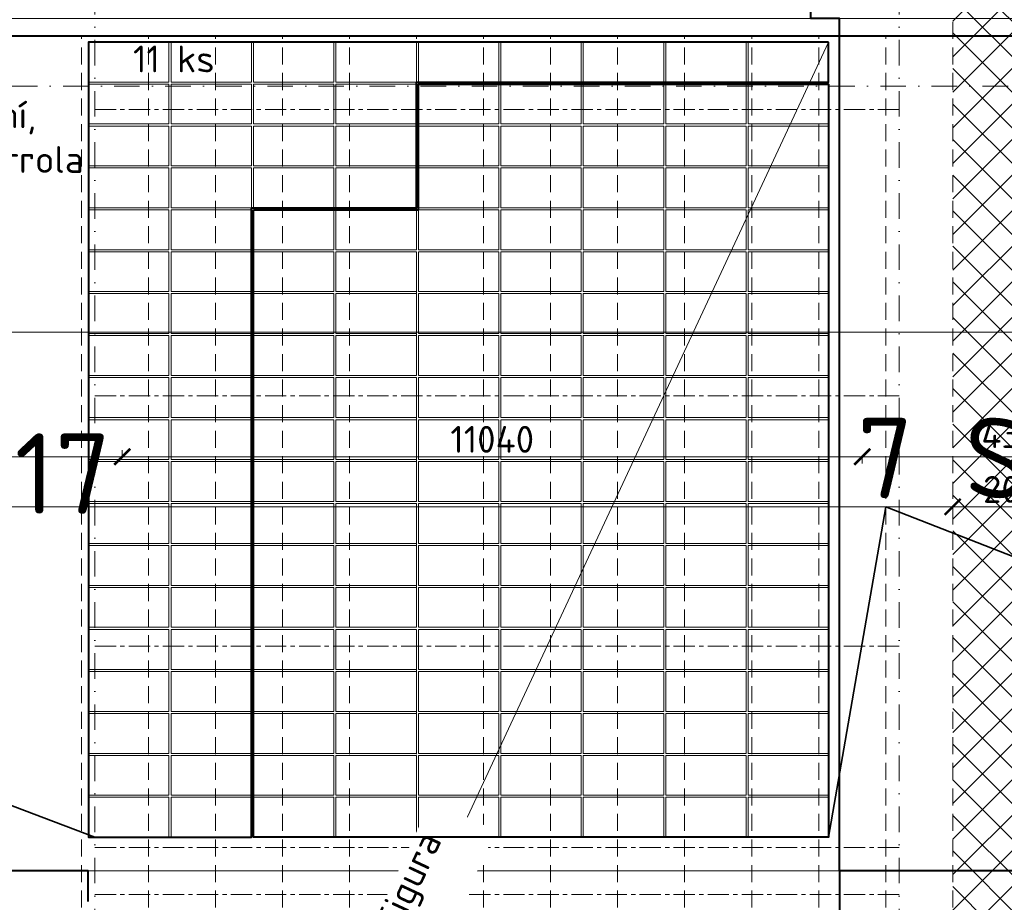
# Model space of a CAD drawing. Header units: millimetres. Extents: x 5450 to 1919026, y -34905 to 130825.
# Tile 99 of 154: x 157218 to 171906, y 41401 to 54563. Entities that reach past the tile are written whole.
import ezdxf
from ezdxf import colors
from ezdxf.entities.mleader import LeaderData, LeaderLine
from ezdxf.math import Vec2, Vec3

# ---------------------------------------------------------------- set-up
doc = ezdxf.new("R2010")
doc.units = ezdxf.units.MM
for name, pattern in [('CENTERX2', [101.6, 63.5, -12.7, 12.7, -12.7]), ('DASHDOT', [25.4, 12.7, -6.35, 0, -6.35]), ('ČÁRKOVANÁ', [19.05, 12.7, -6.35])]:
    doc.linetypes.add(name, pattern=pattern)
doc.layers.get('Defpoints').update_dxf_attribs({"color": 8})
for name, color, linetype, lineweight in [('____OK_NWT', 4, 'Continuous', 9), ('___FVE_návrh var.2', 6, 'Continuous', 5), ('A99_N_kce-pohl', 1, 'Continuous', 9), ('A99_N_koty-200', 5, 'Continuous', 5), ('A99_N_koty-vysk', 160, 'Continuous', 5), ('A99_N_sraf', 252, 'Continuous', 0), ('A99_N_txt-popis-200', 240, 'Continuous', 5), ('A99_N_txt-popis-50', 240, 'Continuous', 9), ('A99_S_osy', 1, 'CENTERX2', 5)]:
    doc.layers.add(name, color=color, linetype=linetype, lineweight=lineweight)
doc.styles.add('A99_kota', font='isocpeur.ttf', dxfattribs={"height": 2})
doc.styles.add('A99_popis', font='isocpeur.ttf')
doc.styles.add('ad_popis 100', font='isocpeur.ttf', dxfattribs={"height": 200})
doc.dimstyles.new('A99_kota_200 new', dxfattribs={"dimscale": 200, "dimtxt": 2, "dimasz": 1.2, "dimexe": 0.5, "dimexo": 1.5, "dimgap": 0.3, "dimtad": 1, "dimdec": 0, "dimzin": 3, "dimdsep": 46, "dimtxsty": 'A99_kota', "dimblk": 'ARCHTICK', "dimcen": 2.5, "dimazin": 2, "dimtfac": 0.75, "dimtdec": 0, "dimtmove": 2, "dimatfit": 0, "dimfxl": 4, "dimfxlon": 1, "dimtolj": 1, "dimtzin": 0, "dimlwd": 5, "dimlwe": 5, "dimarcsym": 0})

# ---------------------------------------------------------------- blocks, each defined once
blk = doc.blocks.new('_ArchTick')
at = {"color": 0, "linetype": 'ByBlock', "const_width": 0.15}
blk.add_lwpolyline([(-0.5, -0.5), (0.5, 0.5)], dxfattribs=at)
blk = doc.blocks.new('*D1689')
at = {"layer": 'A99_N_koty-200', "color": 0, "linetype": 'Continuous', "lineweight": 5, "transparency": 16777216}
for p, q in [((169787, 48045), (169787, 47945)), ((169787, 48045), (174137, 48045)), ((174137, 48045), (174137, 48145))]:
    blk.add_line(p, q, dxfattribs=at)
at = {"layer": 'Defpoints', "color": 0, "linetype": 'Continuous', "lineweight": 18, "transparency": 16777216}
for p in [(169787, 48045), (174137, 48045), (174137, 48045)]:
    blk.add_point(p, dxfattribs=at)
at = {"layer": 'A99_N_koty-200', "color": 0, "linetype": 'Continuous', "lineweight": 5, "transparency": 16777216, "xscale": 240, "yscale": 240, "zscale": 240, "rotation": 180}
blk.add_blockref('_ArchTick', (169787, 48045), dxfattribs=at)
at = {"layer": 'A99_N_koty-200', "color": 0, "linetype": 'Continuous', "lineweight": 5, "transparency": 16777216, "xscale": 240, "yscale": 240, "zscale": 240}
blk.add_blockref('_ArchTick', (174137, 48045), dxfattribs=at)
at = {"layer": 'A99_N_koty-200', "color": 0, "linetype": 'Continuous', "transparency": 16777216, "insert": (172137, 48375), "char_height": 400, "attachment_point": 5, "style": 'A99_kota'}
blk.add_mtext('\\A1;4350', dxfattribs=at)
blk = doc.blocks.new('*D1691')
at = {"layer": 'A99_N_koty-200', "color": 0, "linetype": 'Continuous', "lineweight": 5, "transparency": 16777216}
for p, q in [((158747, 48045), (158747, 48145)), ((158747, 48045), (169787, 48045)), ((169787, 48045), (169787, 47945))]:
    blk.add_line(p, q, dxfattribs=at)
at = {"layer": 'Defpoints', "color": 0, "linetype": 'Continuous', "lineweight": 18, "transparency": 16777216}
for p in [(158747, 48045), (169787, 48045), (169787, 48045)]:
    blk.add_point(p, dxfattribs=at)
at = {"layer": 'A99_N_koty-200', "color": 0, "linetype": 'Continuous', "lineweight": 5, "transparency": 16777216, "xscale": 240, "yscale": 240, "zscale": 240, "rotation": 180}
blk.add_blockref('_ArchTick', (158747, 48045), dxfattribs=at)
at = {"layer": 'A99_N_koty-200', "color": 0, "linetype": 'Continuous', "lineweight": 5, "transparency": 16777216, "xscale": 240, "yscale": 240, "zscale": 240}
blk.add_blockref('_ArchTick', (169787, 48045), dxfattribs=at)
at = {"layer": 'A99_N_koty-200', "color": 0, "linetype": 'Continuous', "transparency": 16777216, "insert": (164267, 48305), "char_height": 400, "attachment_point": 5, "style": 'A99_kota'}
blk.add_mtext('\\A1;11040', dxfattribs=at)
blk = doc.blocks.new('*D1701')
at = {"layer": 'A99_N_koty-200', "color": 0, "linetype": 'Continuous', "lineweight": 5, "transparency": 16777216}
for p, q in [((67137, 49905), (67137, 50005)), ((67137, 49905), (206137, 49905)), ((206137, 49905), (206137, 49805))]:
    blk.add_line(p, q, dxfattribs=at)
at = {"layer": 'Defpoints', "color": 0, "linetype": 'Continuous', "lineweight": 18, "transparency": 16777216}
for p in [(206137, 49915), (206137, 49905), (67137, 49790)]:
    blk.add_point(p, dxfattribs=at)
at = {"layer": 'A99_N_koty-200', "color": 0, "linetype": 'Continuous', "lineweight": 5, "transparency": 16777216, "xscale": 240, "yscale": 240, "zscale": 240, "rotation": 180}
blk.add_blockref('_ArchTick', (67137, 49905), dxfattribs=at)
at = {"layer": 'A99_N_koty-200', "color": 0, "linetype": 'Continuous', "lineweight": 5, "transparency": 16777216, "xscale": 240, "yscale": 240, "zscale": 240}
blk.add_blockref('_ArchTick', (206137, 49905), dxfattribs=at)
at = {"layer": 'A99_N_koty-200', "color": 0, "linetype": 'Continuous', "transparency": 16777216, "insert": (128137, 50340), "char_height": 400, "attachment_point": 5, "style": 'A99_kota'}
blk.add_mtext('\\A1;139 panelů po 1000mm', dxfattribs=at)
blk = doc.blocks.new('*D1703')
at = {"layer": 'A99_N_koty-200', "color": 0, "linetype": 'Continuous', "lineweight": 5, "transparency": 16777216}
for p, q in [((153137, 48045), (153137, 48145)), ((153137, 48045), (158747, 48045)), ((158747, 48045), (158747, 48145))]:
    blk.add_line(p, q, dxfattribs=at)
at = {"layer": 'Defpoints', "color": 0, "linetype": 'Continuous', "lineweight": 18, "transparency": 16777216}
for p in [(153137, 48045), (158747, 48045), (158747, 48045)]:
    blk.add_point(p, dxfattribs=at)
at = {"layer": 'A99_N_koty-200', "color": 0, "linetype": 'Continuous', "lineweight": 5, "transparency": 16777216, "xscale": 240, "yscale": 240, "zscale": 240, "rotation": 180}
blk.add_blockref('_ArchTick', (153137, 48045), dxfattribs=at)
at = {"layer": 'A99_N_koty-200', "color": 0, "linetype": 'Continuous', "lineweight": 5, "transparency": 16777216, "xscale": 240, "yscale": 240, "zscale": 240}
blk.add_blockref('_ArchTick', (158747, 48045), dxfattribs=at)
at = {"layer": 'A99_N_koty-200', "color": 0, "linetype": 'Continuous', "transparency": 16777216, "insert": (155942, 48305), "char_height": 400, "attachment_point": 5, "style": 'A99_kota'}
blk.add_mtext('\\A1;5610', dxfattribs=at)
blk = doc.blocks.new('*D1711')
at = {"layer": 'A99_N_koty-200', "color": 0, "linetype": 'Continuous', "lineweight": 5, "transparency": 16777216}
for p, q in [((124137, 47298), (124137, 47198)), ((124137, 47298), (171137, 47298)), ((171137, 47298), (171137, 47198))]:
    blk.add_line(p, q, dxfattribs=at)
at = {"layer": 'Defpoints', "color": 0, "linetype": 'Continuous', "lineweight": 18, "transparency": 16777216}
for p in [(124137, 47298), (171137, 47298), (171137, 47298)]:
    blk.add_point(p, dxfattribs=at)
at = {"layer": 'A99_N_koty-200', "color": 0, "linetype": 'Continuous', "lineweight": 5, "transparency": 16777216, "xscale": 240, "yscale": 240, "zscale": 240, "rotation": 180}
blk.add_blockref('_ArchTick', (124137, 47298), dxfattribs=at)
at = {"layer": 'A99_N_koty-200', "color": 0, "linetype": 'Continuous', "lineweight": 5, "transparency": 16777216, "xscale": 240, "yscale": 240, "zscale": 240}
blk.add_blockref('_ArchTick', (171137, 47298), dxfattribs=at)
at = {"layer": 'A99_N_koty-200', "color": 0, "linetype": 'Continuous', "transparency": 16777216, "insert": (147137, 47625), "char_height": 400, "attachment_point": 5, "style": 'A99_kota'}
blk.add_mtext('\\A1;47000', dxfattribs=at)
blk = doc.blocks.new('*D1713')
at = {"layer": 'A99_N_koty-200', "color": 0, "linetype": 'Continuous', "lineweight": 5, "transparency": 16777216}
for p, q in [((171137, 47298), (171137, 47198)), ((171137, 47298), (173137, 47298)), ((173137, 47298), (173137, 47198))]:
    blk.add_line(p, q, dxfattribs=at)
at = {"layer": 'Defpoints', "color": 0, "linetype": 'Continuous', "lineweight": 18, "transparency": 16777216}
for p in [(171137, 47298), (173137, 47298), (173137, 47298)]:
    blk.add_point(p, dxfattribs=at)
at = {"layer": 'A99_N_koty-200', "color": 0, "linetype": 'Continuous', "lineweight": 5, "transparency": 16777216, "xscale": 240, "yscale": 240, "zscale": 240, "rotation": 180}
blk.add_blockref('_ArchTick', (171137, 47298), dxfattribs=at)
at = {"layer": 'A99_N_koty-200', "color": 0, "linetype": 'Continuous', "lineweight": 5, "transparency": 16777216, "xscale": 240, "yscale": 240, "zscale": 240}
blk.add_blockref('_ArchTick', (173137, 47298), dxfattribs=at)
at = {"layer": 'A99_N_koty-200', "color": 0, "linetype": 'Continuous', "transparency": 16777216, "insert": (172137, 47558), "char_height": 400, "attachment_point": 5, "style": 'A99_kota'}
blk.add_mtext('\\A1;2000', dxfattribs=at)

msp = doc.modelspace()

# ---------------------------------------------------------------- hatches: boundary and pattern name
at = {"layer": 'A99_N_sraf', "linetype": 'Continuous', "lineweight": 0, "ltscale": 0.5, "transparency": 33554687}
h = msp.add_hatch(dxfattribs=at)
h.set_pattern_fill('ANSI37', color=256, scale=3000)
h.set_pattern_definition([(135, (281092.3, -119230), (-265.16504, -265.16504), []), (225, (281092.3, -119230), (265.16504, -265.16504), [])])
h.paths.add_polyline_path([(173137.3, 56520), (171137.3, 56520), (171137.3, 29190), (173137.3, 29190)])

# ---------------------------------------------------------------- linework, layer by layer
at = {"layer": '____OK_NWT', "color": 7, "linetype": 'Continuous', "lineweight": 35, "ltscale": 0.5}
for p in [(169284.9, 42372.2), (183187.3, 42220)]:
    msp.add_line(p, (170137.3, 47297.5), dxfattribs=at)
at = {"layer": '____OK_NWT', "color": 31, "linetype": 'Continuous', "lineweight": 40, "ltscale": 0.5, "true_color": 0xfecc66}
for points in [[(169449.8, 54315), (145512.3, 54315), (145516.2, 54875), (145667.3, 54875)], [(183137.3, 41520), (182337.3, 41520), (182337.3, 41870), (169449.8, 41870), (169449.8, 54580), (169017.9, 54580), (169017.9, 54730)], [(158240.1, 41412.5), (158240.1, 41870), (145434.8, 41870), (145512.3, 54315)], [(182966.8, 54315.3), (169449.8, 54315)], [(169449.8, 41870), (169449.8, 30517.5)]]:
    msp.add_lwpolyline(points, dxfattribs=at)
at = {"layer": '____OK_NWT', "color": 7, "linetype": 'Continuous', "lineweight": 35, "ltscale": 0.5}
msp.add_lwpolyline([(158337.3, 42372.2), (146137.3, 46997.5), (145349.9, 42494.7)], dxfattribs=at)
at = {"layer": '___FVE_návrh var.2', "color": 7, "linetype": 'Continuous', "lineweight": 5, "ltscale": 0.5}
msp.add_lwpolyline([(158239.9, 30537.2), (169284.9, 54227.2)], dxfattribs=at)
at = {"layer": '___FVE_návrh var.2', "color": 5, "lineweight": 5, "ltscale": 2}
for points in [[(159444.9, 54227.2), (159444.9, 53632.2), (158244.9, 53632.2), (158244.9, 54227.2)], [(160674.9, 54227.2), (160674.9, 53632.2), (159474.9, 53632.2), (159474.9, 54227.2)], [(161904.9, 54227.2), (161904.9, 53632.2), (160704.9, 53632.2), (160704.9, 54227.2)], [(163134.9, 54227.2), (163134.9, 53632.2), (161934.9, 53632.2), (161934.9, 54227.2)], [(164364.9, 54227.2), (164364.9, 53632.2), (163164.9, 53632.2), (163164.9, 54227.2)], [(164394.9, 54227.2), (164394.9, 53632.2), (165594.9, 53632.2), (165594.9, 54227.2)], [(165624.9, 54227.2), (165624.9, 53632.2), (166824.9, 53632.2), (166824.9, 54227.2)], [(166854.9, 54227.2), (166854.9, 53632.2), (168054.9, 53632.2), (168054.9, 54227.2)], [(168084.9, 54227.2), (168084.9, 53632.2), (169284.9, 53632.2), (169284.9, 54227.2)], [(159444.9, 53602.2), (159444.9, 53007.2), (158244.9, 53007.2), (158244.9, 53602.2)], [(160674.9, 53602.2), (160674.9, 53007.2), (159474.9, 53007.2), (159474.9, 53602.2)], [(160674.9, 48597.2), (160674.9, 48002.2), (159474.9, 48002.2), (159474.9, 48597.2)], [(163134.9, 48597.2), (163134.9, 48002.2), (161934.9, 48002.2), (161934.9, 48597.2)], [(164394.9, 48597.2), (164394.9, 48002.2), (165594.9, 48002.2), (165594.9, 48597.2)], [(166854.9, 48597.2), (166854.9, 48002.2), (168054.9, 48002.2), (168054.9, 48597.2)], [(160674.9, 47972.2), (160674.9, 47377.2), (159474.9, 47377.2), (159474.9, 47972.2)], [(163134.9, 47972.2), (163134.9, 47377.2), (161934.9, 47377.2), (161934.9, 47972.2)], [(164394.9, 47972.2), (164394.9, 47377.2), (165594.9, 47377.2), (165594.9, 47972.2)], [(166854.9, 47972.2), (166854.9, 47377.2), (168054.9, 47377.2), (168054.9, 47972.2)], [(160674.9, 47347.2), (160674.9, 46752.2), (159474.9, 46752.2), (159474.9, 47347.2)], [(163134.9, 47347.2), (163134.9, 46752.2), (161934.9, 46752.2), (161934.9, 47347.2)], [(164394.9, 47347.2), (164394.9, 46752.2), (165594.9, 46752.2), (165594.9, 47347.2)], [(166854.9, 47347.2), (166854.9, 46752.2), (168054.9, 46752.2), (168054.9, 47347.2)], [(160674.9, 46722.2), (160674.9, 46127.2), (159474.9, 46127.2), (159474.9, 46722.2)], [(163134.9, 46722.2), (163134.9, 46127.2), (161934.9, 46127.2), (161934.9, 46722.2)], [(164394.9, 46722.2), (164394.9, 46127.2), (165594.9, 46127.2), (165594.9, 46722.2)], [(166854.9, 46722.2), (166854.9, 46127.2), (168054.9, 46127.2), (168054.9, 46722.2)], [(160674.9, 46097.2), (160674.9, 45502.2), (159474.9, 45502.2), (159474.9, 46097.2)], [(163134.9, 46097.2), (163134.9, 45502.2), (161934.9, 45502.2), (161934.9, 46097.2)], [(164394.9, 46097.2), (164394.9, 45502.2), (165594.9, 45502.2), (165594.9, 46097.2)], [(166854.9, 46097.2), (166854.9, 45502.2), (168054.9, 45502.2), (168054.9, 46097.2)], [(160674.9, 45467.2), (160674.9, 44872.2), (159474.9, 44872.2), (159474.9, 45467.2)], [(163134.9, 45467.2), (163134.9, 44872.2), (161934.9, 44872.2), (161934.9, 45467.2)], [(164394.9, 45467.2), (164394.9, 44872.2), (165594.9, 44872.2), (165594.9, 45467.2)], [(166854.9, 45467.2), (166854.9, 44872.2), (168054.9, 44872.2), (168054.9, 45467.2)], [(160674.9, 44842.2), (160674.9, 44247.2), (159474.9, 44247.2), (159474.9, 44842.2)], [(163134.9, 44842.2), (163134.9, 44247.2), (161934.9, 44247.2), (161934.9, 44842.2)], [(164394.9, 44842.2), (164394.9, 44247.2), (165594.9, 44247.2), (165594.9, 44842.2)], [(166854.9, 44842.2), (166854.9, 44247.2), (168054.9, 44247.2), (168054.9, 44842.2)], [(160674.9, 44217.2), (160674.9, 43622.2), (159474.9, 43622.2), (159474.9, 44217.2)], [(163134.9, 44217.2), (163134.9, 43622.2), (161934.9, 43622.2), (161934.9, 44217.2)], [(164394.9, 44217.2), (164394.9, 43622.2), (165594.9, 43622.2), (165594.9, 44217.2)], [(166854.9, 44217.2), (166854.9, 43622.2), (168054.9, 43622.2), (168054.9, 44217.2)], [(160674.9, 43592.2), (160674.9, 42997.2), (159474.9, 42997.2), (159474.9, 43592.2)], [(163134.9, 43592.2), (163134.9, 42997.2), (161934.9, 42997.2), (161934.9, 43592.2)], [(164394.9, 43592.2), (164394.9, 42997.2), (165594.9, 42997.2), (165594.9, 43592.2)], [(166854.9, 43592.2), (166854.9, 42997.2), (168054.9, 42997.2), (168054.9, 43592.2)], [(160674.9, 42967.2), (160674.9, 42372.2), (159474.9, 42372.2), (159474.9, 42967.2)], [(163134.9, 42967.2), (163134.9, 42372.2), (161934.9, 42372.2), (161934.9, 42967.2)], [(164394.9, 42967.2), (164394.9, 42372.2), (165594.9, 42372.2), (165594.9, 42967.2)], [(166854.9, 42967.2), (166854.9, 42372.2), (168054.9, 42372.2), (168054.9, 42967.2)]]:
    msp.add_lwpolyline(points, close=True, dxfattribs=at)
at = {"layer": '___FVE_návrh var.2', "color": 3, "lineweight": 5, "ltscale": 2}
for points in [[(161904.9, 53602.2), (161904.9, 53007.2), (160704.9, 53007.2), (160704.9, 53602.2)], [(163134.9, 53602.2), (163134.9, 53007.2), (161934.9, 53007.2), (161934.9, 53602.2)], [(159444.9, 52977.2), (159444.9, 52382.2), (158244.9, 52382.2), (158244.9, 52977.2)], [(160674.9, 52977.2), (160674.9, 52382.2), (159474.9, 52382.2), (159474.9, 52977.2)], [(161904.9, 52977.2), (161904.9, 52382.2), (160704.9, 52382.2), (160704.9, 52977.2)], [(163134.9, 52977.2), (163134.9, 52382.2), (161934.9, 52382.2), (161934.9, 52977.2)], [(159444.9, 52352.2), (159444.9, 51757.2), (158244.9, 51757.2), (158244.9, 52352.2)], [(160674.9, 52352.2), (160674.9, 51757.2), (159474.9, 51757.2), (159474.9, 52352.2)], [(161904.9, 52352.2), (161904.9, 51757.2), (160704.9, 51757.2), (160704.9, 52352.2)], [(163134.9, 52352.2), (163134.9, 51757.2), (161934.9, 51757.2), (161934.9, 52352.2)], [(159444.9, 48597.2), (159444.9, 48002.2), (158244.9, 48002.2), (158244.9, 48597.2)], [(161904.9, 48597.2), (161904.9, 48002.2), (160704.9, 48002.2), (160704.9, 48597.2)], [(164364.9, 48597.2), (164364.9, 48002.2), (163164.9, 48002.2), (163164.9, 48597.2)], [(165624.9, 48597.2), (165624.9, 48002.2), (166824.9, 48002.2), (166824.9, 48597.2)], [(168084.9, 48597.2), (168084.9, 48002.2), (169284.9, 48002.2), (169284.9, 48597.2)], [(159444.9, 47972.2), (159444.9, 47377.2), (158244.9, 47377.2), (158244.9, 47972.2)], [(161904.9, 47972.2), (161904.9, 47377.2), (160704.9, 47377.2), (160704.9, 47972.2)], [(164364.9, 47972.2), (164364.9, 47377.2), (163164.9, 47377.2), (163164.9, 47972.2)], [(165624.9, 47972.2), (165624.9, 47377.2), (166824.9, 47377.2), (166824.9, 47972.2)], [(168084.9, 47972.2), (168084.9, 47377.2), (169284.9, 47377.2), (169284.9, 47972.2)], [(159444.9, 47347.2), (159444.9, 46752.2), (158244.9, 46752.2), (158244.9, 47347.2)], [(161904.9, 47347.2), (161904.9, 46752.2), (160704.9, 46752.2), (160704.9, 47347.2)], [(164364.9, 47347.2), (164364.9, 46752.2), (163164.9, 46752.2), (163164.9, 47347.2)], [(165624.9, 47347.2), (165624.9, 46752.2), (166824.9, 46752.2), (166824.9, 47347.2)], [(168084.9, 47347.2), (168084.9, 46752.2), (169284.9, 46752.2), (169284.9, 47347.2)], [(159444.9, 46722.2), (159444.9, 46127.2), (158244.9, 46127.2), (158244.9, 46722.2)], [(161904.9, 46722.2), (161904.9, 46127.2), (160704.9, 46127.2), (160704.9, 46722.2)], [(164364.9, 46722.2), (164364.9, 46127.2), (163164.9, 46127.2), (163164.9, 46722.2)], [(165624.9, 46722.2), (165624.9, 46127.2), (166824.9, 46127.2), (166824.9, 46722.2)], [(168084.9, 46722.2), (168084.9, 46127.2), (169284.9, 46127.2), (169284.9, 46722.2)], [(159444.9, 46097.2), (159444.9, 45502.2), (158244.9, 45502.2), (158244.9, 46097.2)], [(161904.9, 46097.2), (161904.9, 45502.2), (160704.9, 45502.2), (160704.9, 46097.2)], [(164364.9, 46097.2), (164364.9, 45502.2), (163164.9, 45502.2), (163164.9, 46097.2)], [(165624.9, 46097.2), (165624.9, 45502.2), (166824.9, 45502.2), (166824.9, 46097.2)], [(168084.9, 46097.2), (168084.9, 45502.2), (169284.9, 45502.2), (169284.9, 46097.2)], [(159444.9, 45467.2), (159444.9, 44872.2), (158244.9, 44872.2), (158244.9, 45467.2)], [(161904.9, 45467.2), (161904.9, 44872.2), (160704.9, 44872.2), (160704.9, 45467.2)], [(164364.9, 45467.2), (164364.9, 44872.2), (163164.9, 44872.2), (163164.9, 45467.2)], [(165624.9, 45467.2), (165624.9, 44872.2), (166824.9, 44872.2), (166824.9, 45467.2)], [(168084.9, 45467.2), (168084.9, 44872.2), (169284.9, 44872.2), (169284.9, 45467.2)], [(159444.9, 44842.2), (159444.9, 44247.2), (158244.9, 44247.2), (158244.9, 44842.2)], [(161904.9, 44842.2), (161904.9, 44247.2), (160704.9, 44247.2), (160704.9, 44842.2)], [(164364.9, 44842.2), (164364.9, 44247.2), (163164.9, 44247.2), (163164.9, 44842.2)], [(165624.9, 44842.2), (165624.9, 44247.2), (166824.9, 44247.2), (166824.9, 44842.2)], [(168084.9, 44842.2), (168084.9, 44247.2), (169284.9, 44247.2), (169284.9, 44842.2)], [(159444.9, 44217.2), (159444.9, 43622.2), (158244.9, 43622.2), (158244.9, 44217.2)], [(161904.9, 44217.2), (161904.9, 43622.2), (160704.9, 43622.2), (160704.9, 44217.2)], [(164364.9, 44217.2), (164364.9, 43622.2), (163164.9, 43622.2), (163164.9, 44217.2)], [(165624.9, 44217.2), (165624.9, 43622.2), (166824.9, 43622.2), (166824.9, 44217.2)], [(168084.9, 44217.2), (168084.9, 43622.2), (169284.9, 43622.2), (169284.9, 44217.2)], [(159444.9, 43592.2), (159444.9, 42997.2), (158244.9, 42997.2), (158244.9, 43592.2)], [(161904.9, 43592.2), (161904.9, 42997.2), (160704.9, 42997.2), (160704.9, 43592.2)], [(164364.9, 43592.2), (164364.9, 42997.2), (163164.9, 42997.2), (163164.9, 43592.2)], [(165624.9, 43592.2), (165624.9, 42997.2), (166824.9, 42997.2), (166824.9, 43592.2)], [(168084.9, 43592.2), (168084.9, 42997.2), (169284.9, 42997.2), (169284.9, 43592.2)], [(159444.9, 42967.2), (159444.9, 42372.2), (158244.9, 42372.2), (158244.9, 42967.2)], [(161904.9, 42967.2), (161904.9, 42372.2), (160704.9, 42372.2), (160704.9, 42967.2)], [(164364.9, 42967.2), (164364.9, 42372.2), (163164.9, 42372.2), (163164.9, 42967.2)], [(165624.9, 42967.2), (165624.9, 42372.2), (166824.9, 42372.2), (166824.9, 42967.2)], [(168084.9, 42967.2), (168084.9, 42372.2), (169284.9, 42372.2), (169284.9, 42967.2)]]:
    msp.add_lwpolyline(points, close=True, dxfattribs=at)
at = {"layer": '___FVE_návrh var.2', "color": 6, "lineweight": 5, "ltscale": 2}
for points in [[(164364.9, 53602.2), (164364.9, 53007.2), (163164.9, 53007.2), (163164.9, 53602.2)], [(164394.9, 53602.2), (164394.9, 53007.2), (165594.9, 53007.2), (165594.9, 53602.2)], [(165624.9, 53602.2), (165624.9, 53007.2), (166824.9, 53007.2), (166824.9, 53602.2)], [(166854.9, 53602.2), (166854.9, 53007.2), (168054.9, 53007.2), (168054.9, 53602.2)], [(168084.9, 53602.2), (168084.9, 53007.2), (169284.9, 53007.2), (169284.9, 53602.2)], [(164364.9, 52977.2), (164364.9, 52382.2), (163164.9, 52382.2), (163164.9, 52977.2)], [(164394.9, 52977.2), (164394.9, 52382.2), (165594.9, 52382.2), (165594.9, 52977.2)], [(165624.9, 52977.2), (165624.9, 52382.2), (166824.9, 52382.2), (166824.9, 52977.2)], [(166854.9, 52977.2), (166854.9, 52382.2), (168054.9, 52382.2), (168054.9, 52977.2)], [(168084.9, 52977.2), (168084.9, 52382.2), (169284.9, 52382.2), (169284.9, 52977.2)], [(164364.9, 51102.2), (164364.9, 50507.2), (163164.9, 50507.2), (163164.9, 51102.2)], [(164394.9, 51102.2), (164394.9, 50507.2), (165594.9, 50507.2), (165594.9, 51102.2)], [(165624.9, 51102.2), (165624.9, 50507.2), (166824.9, 50507.2), (166824.9, 51102.2)], [(166854.9, 51102.2), (166854.9, 50507.2), (168054.9, 50507.2), (168054.9, 51102.2)], [(168084.9, 51102.2), (168084.9, 50507.2), (169284.9, 50507.2), (169284.9, 51102.2)], [(164364.9, 50477.2), (164364.9, 49882.2), (163164.9, 49882.2), (163164.9, 50477.2)], [(164394.9, 50477.2), (164394.9, 49882.2), (165594.9, 49882.2), (165594.9, 50477.2)], [(165624.9, 50477.2), (165624.9, 49882.2), (166824.9, 49882.2), (166824.9, 50477.2)], [(166854.9, 50477.2), (166854.9, 49882.2), (168054.9, 49882.2), (168054.9, 50477.2)], [(168084.9, 50477.2), (168084.9, 49882.2), (169284.9, 49882.2), (169284.9, 50477.2)]]:
    msp.add_lwpolyline(points, close=True, dxfattribs=at)
at = {"layer": '___FVE_návrh var.2', "linetype": 'CENTERX2', "lineweight": 15, "ltscale": 5}
for points in [[(158337.3, 53222.5), (170337.3, 53222.5)], [(158337.3, 48952.5), (170337.3, 48952.5)], [(158337.3, 45220), (170337.3, 45220)], [(158337.3, 42220), (170337.3, 42220)], [(158337.3, 41520), (170337.3, 41520)]]:
    msp.add_lwpolyline(points, dxfattribs=at)
at = {"layer": '___FVE_návrh var.2', "color": 4, "lineweight": 5, "ltscale": 2}
for points in [[(164364.9, 52352.2), (164364.9, 51757.2), (163164.9, 51757.2), (163164.9, 52352.2)], [(164394.9, 52352.2), (164394.9, 51757.2), (165594.9, 51757.2), (165594.9, 52352.2)], [(165624.9, 52352.2), (165624.9, 51757.2), (166824.9, 51757.2), (166824.9, 52352.2)], [(166854.9, 52352.2), (166854.9, 51757.2), (168054.9, 51757.2), (168054.9, 52352.2)], [(168084.9, 52352.2), (168084.9, 51757.2), (169284.9, 51757.2), (169284.9, 52352.2)], [(164364.9, 51727.2), (164364.9, 51132.2), (163164.9, 51132.2), (163164.9, 51727.2)], [(164394.9, 51727.2), (164394.9, 51132.2), (165594.9, 51132.2), (165594.9, 51727.2)], [(165624.9, 51727.2), (165624.9, 51132.2), (166824.9, 51132.2), (166824.9, 51727.2)], [(166854.9, 51727.2), (166854.9, 51132.2), (168054.9, 51132.2), (168054.9, 51727.2)], [(168084.9, 51727.2), (168084.9, 51132.2), (169284.9, 51132.2), (169284.9, 51727.2)], [(164364.9, 49852.2), (164364.9, 49257.2), (163164.9, 49257.2), (163164.9, 49852.2)], [(164394.9, 49852.2), (164394.9, 49257.2), (165594.9, 49257.2), (165594.9, 49852.2)], [(165624.9, 49852.2), (165624.9, 49257.2), (166824.9, 49257.2), (166824.9, 49852.2)], [(166854.9, 49852.2), (166854.9, 49257.2), (168054.9, 49257.2), (168054.9, 49852.2)], [(168084.9, 49852.2), (168084.9, 49257.2), (169284.9, 49257.2), (169284.9, 49852.2)], [(164364.9, 49227.2), (164364.9, 48632.2), (163164.9, 48632.2), (163164.9, 49227.2)], [(164394.9, 49227.2), (164394.9, 48632.2), (165594.9, 48632.2), (165594.9, 49227.2)], [(165624.9, 49227.2), (165624.9, 48632.2), (166824.9, 48632.2), (166824.9, 49227.2)], [(166854.9, 49227.2), (166854.9, 48632.2), (168054.9, 48632.2), (168054.9, 49227.2)], [(168084.9, 49227.2), (168084.9, 48632.2), (169284.9, 48632.2), (169284.9, 49227.2)]]:
    msp.add_lwpolyline(points, close=True, dxfattribs=at)
at = {"layer": '___FVE_návrh var.2', "color": 32, "lineweight": 5, "ltscale": 2, "true_color": 0xcd6928}
for points in [[(159444.9, 51727.2), (159444.9, 51132.2), (158244.9, 51132.2), (158244.9, 51727.2)], [(160674.9, 51727.2), (160674.9, 51132.2), (159474.9, 51132.2), (159474.9, 51727.2)], [(159444.9, 51102.2), (159444.9, 50507.2), (158244.9, 50507.2), (158244.9, 51102.2)], [(160674.9, 51102.2), (160674.9, 50507.2), (159474.9, 50507.2), (159474.9, 51102.2)], [(159444.9, 50477.2), (159444.9, 49882.2), (158244.9, 49882.2), (158244.9, 50477.2)], [(160674.9, 50477.2), (160674.9, 49882.2), (159474.9, 49882.2), (159474.9, 50477.2)], [(159444.9, 49852.2), (159444.9, 49257.2), (158244.9, 49257.2), (158244.9, 49852.2)], [(160674.9, 49852.2), (160674.9, 49257.2), (159474.9, 49257.2), (159474.9, 49852.2)], [(159444.9, 49227.2), (159444.9, 48632.2), (158244.9, 48632.2), (158244.9, 49227.2)], [(160674.9, 49227.2), (160674.9, 48632.2), (159474.9, 48632.2), (159474.9, 49227.2)]]:
    msp.add_lwpolyline(points, close=True, dxfattribs=at)
at = {"layer": '___FVE_návrh var.2', "color": 1, "lineweight": 5, "ltscale": 2}
for points in [[(161904.9, 51727.2), (161904.9, 51132.2), (160704.9, 51132.2), (160704.9, 51727.2)], [(163134.9, 51727.2), (163134.9, 51132.2), (161934.9, 51132.2), (161934.9, 51727.2)], [(161904.9, 51102.2), (161904.9, 50507.2), (160704.9, 50507.2), (160704.9, 51102.2)], [(163134.9, 51102.2), (163134.9, 50507.2), (161934.9, 50507.2), (161934.9, 51102.2)], [(161904.9, 50477.2), (161904.9, 49882.2), (160704.9, 49882.2), (160704.9, 50477.2)], [(163134.9, 50477.2), (163134.9, 49882.2), (161934.9, 49882.2), (161934.9, 50477.2)], [(161904.9, 49852.2), (161904.9, 49257.2), (160704.9, 49257.2), (160704.9, 49852.2)], [(163134.9, 49852.2), (163134.9, 49257.2), (161934.9, 49257.2), (161934.9, 49852.2)], [(161904.9, 49227.2), (161904.9, 48632.2), (160704.9, 48632.2), (160704.9, 49227.2)], [(163134.9, 49227.2), (163134.9, 48632.2), (161934.9, 48632.2), (161934.9, 49227.2)]]:
    msp.add_lwpolyline(points, close=True, dxfattribs=at)
at = {"layer": 'A99_N_kce-pohl', "color": 1, "linetype": 'Continuous', "lineweight": 9, "ltscale": 25}
msp.add_lwpolyline([(206139.8, 54315), (206139.8, 54580), (75137.3, 54580), (75137.3, 54315)], close=True, dxfattribs=at)
at = {"layer": 'A99_N_kce-pohl', "color": 254, "linetype": 'ČÁRKOVANÁ', "lineweight": 5, "ltscale": 20, "true_color": 0xffd9cc}
for points in [[(171137.3, 29130), (171137.3, 29130), (171137.3, 54550)], [(158137.3, 29130), (158137.3, 29130), (158137.3, 54315)], [(159137.3, 29130), (159137.3, 29130), (159137.3, 54315)], [(160137.3, 29130), (160137.3, 29130), (160137.3, 54315)], [(161137.3, 29130), (161137.3, 29130), (161137.3, 54315)], [(162137.3, 29130), (162137.3, 29130), (162137.3, 54315)], [(163137.3, 29130), (163137.3, 29130), (163137.3, 54315)], [(164137.3, 29130), (164137.3, 29130), (164137.3, 54315)], [(165137.3, 29130), (165137.3, 29130), (165137.3, 54315)], [(166137.3, 29130), (166137.3, 29130), (166137.3, 54315)], [(167137.3, 29130), (167137.3, 29130), (167137.3, 54315)], [(168137.3, 29130), (168137.3, 29130), (168137.3, 54315)], [(169137.3, 29130), (169137.3, 29130), (169137.3, 54315)], [(170137.3, 29130), (170137.3, 29130), (170137.3, 54315)]]:
    msp.add_lwpolyline(points, dxfattribs=at)
at = {"layer": 'A99_N_kce-pohl', "color": 1, "linetype": 'Continuous', "lineweight": 9, "ltscale": 25}
msp.add_lwpolyline([(206662.8, 41870), (67137.3, 41870)], dxfattribs=at)
at = {"layer": 'A99_S_osy', "linetype": 'DASHDOT', "lineweight": 5, "ltscale": 30}
for points in [[(158337.3, 130470), (158337.3, 27060)], [(170337.3, 130470), (170337.3, 27060)], [(220737.3, 53570), (65127.3, 53570)]]:
    msp.add_lwpolyline(points, dxfattribs=at)

# ---------------------------------------------------------------- texts
at = {"layer": 'A99_N_koty-vysk', "color": 5, "insert": (158908.9, 54177.5), "char_height": 400, "attachment_point": 1, "style": 'ad_popis 100'}
msp.add_mtext_dynamic_manual_height_columns('11 ks', width=1234.294, gutter_width=2000, heights=[769.4], dxfattribs=at)
at = {"layer": 'A99_N_txt-popis-200', "color": 7, "lineweight": 9, "ltscale": 5, "style": 'ad_popis 100'}
for s, p in [('7 Siemens PVM17 ', (169711.4, 47427.4)), ('5 Siemens PVM17 ', (145611.5, 47194.6))]:
    msp.add_text(s, height=1200, dxfattribs=at).set_placement(p)

# ---------------------------------------------------------------- dimensions: what is measured, and where the dimension line sits
at = {"layer": 'A99_N_koty-200', "linetype": 'Continuous'}
dim = msp.add_linear_dim(base=(206137.3, 49905), p1=(67137.3, 49790), p2=(206137.3, 49915), text='139 panelů po 1000mm', dimstyle='A99_kota_200 new', override={"dimscale": 0, "dimtix": 0, "dimtofl": 1, "dimtmove": 2, "dimatfit": 0}, dxfattribs=at)
dim.commit()
dim.dimension.update_dxf_attribs({"geometry": '*D1701', "text_midpoint": (128137.3, 50340), "dimtype": 160})
for base, p1, p2, picture, middle in [((174137.3, 48045), (169787.3, 48045), (174137.3, 48045), '*D1689', (172137.3, 48375)), ((171137.3, 47297.5), (124137.3, 47297.5), (171137.3, 47297.5), '*D1711', (147137.3, 47625))]:
    dim = msp.add_linear_dim(base=base, p1=p1, p2=p2, dimstyle='A99_kota_200 new', override={"dimscale": 0, "dimtix": 0, "dimtofl": 1, "dimtmove": 2, "dimatfit": 0}, dxfattribs=at)
    dim.commit()
    dim.dimension.update_dxf_attribs({"geometry": picture, "text_midpoint": middle, "dimtype": 160})
for base, p1, p2, picture, middle in [((158747.3, 48045), (153137.3, 48045), (158747.3, 48045), '*D1703', (155942.3, 48305)), ((169787.3, 48045), (158747.3, 48045), (169787.3, 48045), '*D1691', (164267.3, 48305)), ((173137.3, 47297.5), (171137.3, 47297.5), (173137.3, 47297.5), '*D1713', (172137.3, 47557.5))]:
    dim = msp.add_linear_dim(base=base, p1=p1, p2=p2, dimstyle='A99_kota_200 new', override={"dimscale": 0, "dimtix": 0, "dimtofl": 1, "dimtmove": 2, "dimatfit": 0}, dxfattribs=at)
    dim.commit()
    dim.dimension.update_dxf_attribs({"geometry": picture, "text_midpoint": middle})

# ---------------------------------------------------------------- leaders
at = {"layer": 'A99_N_txt-popis-50', "lineweight": 9}
ml = msp.add_multileader_mtext('Standard', dxfattribs=at)
ml.set_content('\\A1;{\\C256;odvodňovací žlab se nemění,\\Pna stavbě se provede kontrola}', color=1, style='A99_popis')
ml.set_leader_properties(color=256, linetype='ByLayer', lineweight=-1)
ml.build(insert=Vec2(0, 0))
ml.multileader.update_dxf_attribs({"dogleg_length": 200, "arrow_head_size": 300, "scale": 200})
ctx = ml.context
ctx.base_point, ctx.scale, ctx.char_height, ctx.arrow_head_size, ctx.landing_gap_size, ctx.plane_origin = Vec3(100389.8, 53085), 200, 400, 300, 1000, Vec3(99837.3, 45659.2)
notes = []
notes.append((ctx, [(0, (1, 1, 0), (99589.8, 53085), (1, 0), 800, [(0, [(99592.3, 54580)], 0, [])])]))
ctx.mtext.insert, ctx.mtext.width, ctx.mtext.defined_height, ctx.mtext.flow_direction = Vec3(101389.8, 53345), 7914.793, 1247.5, 5
ml = msp.add_multileader_mtext('Standard', dxfattribs=at)
ml.set_content('\\A1;{\\C256;odvodňovací žlab se nemění,\\Pna stavbě se provede kontrola}', color=1, style='A99_popis')
ml.set_leader_properties(color=256, linetype='ByLayer', lineweight=-1)
ml.build(insert=Vec2(0, 0))
ml.multileader.update_dxf_attribs({"dogleg_length": 200, "arrow_head_size": 300, "scale": 200})
ctx = ml.context
ctx.base_point, ctx.scale, ctx.char_height, ctx.arrow_head_size, ctx.landing_gap_size, ctx.plane_origin = Vec3(149394.8, 53085), 200, 400, 300, 1000, Vec3(148842.3, 45659.2)
notes.append((ctx, [(0, (1, 1, 0), (148594.8, 53085), (1, 0), 800, [(0, [(148597.3, 54580)], 0, [])])]))
ctx.mtext.insert, ctx.mtext.width, ctx.mtext.defined_height, ctx.mtext.flow_direction = Vec3(150394.8, 53345), 7914.793, 1247.5, 5
ml = msp.add_multileader_mtext('Standard', dxfattribs=at)
ml.set_content('\\A1;{\\C256;požární pás\\P(panely z minerální vlny)}', color=1, style='A99_popis')
ml.set_leader_properties(color=256, linetype='ByLayer', lineweight=-1)
ml.build(insert=Vec2(0, 0))
ml.multileader.update_dxf_attribs({"dogleg_length": 200, "arrow_head_size": 300, "scale": 200})
ctx = ml.context
ctx.base_point, ctx.scale, ctx.char_height, ctx.arrow_head_size, ctx.landing_gap_size, ctx.plane_origin = Vec3(126367.3, 53084.2), 200, 400, 300, 1000, Vec3(125667.3, 44989.2)
notes.append((ctx, [(0, (1, 1, 0), (125567.3, 53084.2), (1, 0), 800, [(0, [(123496.5, 53084.2)], 0, [])])]))
ctx.mtext.insert, ctx.mtext.width, ctx.mtext.defined_height, ctx.mtext.flow_direction = Vec3(127367.3, 53344.2), 6001.817, 1247.5, 5
ml = msp.add_multileader_mtext('Standard', dxfattribs=at)
ml.set_content('\\A1;{\\fISOCPEUR|b1|i0|c238|p34;\\C256;ocelový nosník}', color=1, style='A99_popis')
ml.set_leader_properties(color=256, linetype='ByLayer', lineweight=-1)
ml.build(insert=Vec2(0, 0))
ml.multileader.update_dxf_attribs({"dogleg_length": 200, "arrow_head_size": 300, "scale": 200})
ctx = ml.context
ctx.base_point, ctx.scale, ctx.char_height, ctx.arrow_head_size, ctx.landing_gap_size, ctx.plane_origin = Vec3(89304.8, 50880), 200, 400, 300, 1000, Vec3(88752.3, 44301.7)
notes.append((ctx, [(0, (1, 1, 0), (88504.8, 50880), (1, 0), 800, [(0, [(88507.3, 48952.5)], 0, [])])]))
ctx.mtext.insert, ctx.mtext.width, ctx.mtext.defined_height, ctx.mtext.flow_direction = Vec3(90304.8, 51138.2), 3664.376, 670, 5
for ctx, leaders in notes:
    for number, flags, end, landing, length, lines in leaders:
        leader = LeaderData()
        leader.index, (leader.has_last_leader_line, leader.has_dogleg_vector, leader.attachment_direction) = number, flags
        leader.last_leader_point, leader.dogleg_vector, leader.dogleg_length = Vec3(end), Vec3(landing), length
        for number, points, colour, breaks in lines:
            line = LeaderLine()
            line.index, line.vertices, line.color, line.breaks = number, Vec3.list(points), colors.encode_raw_color(colour), breaks
            leader.lines.append(line)
        ctx.leaders.append(leader)

# ---------------------------------------------------------------- next in the draw order: texts
at = {"layer": '___FVE_návrh var.2', "linetype": 'Continuous', "lineweight": 5, "ltscale": 0.5, "insert": (162529.9, 41147.2), "char_height": 400, "attachment_point": 1, "rotation": 65.01289, "style": 'A99_kota', "bg_fill": 3, "box_fill_scale": 1, "bg_fill_color": 256, "bg_fill_transparency": 0}
msp.add_mtext_dynamic_manual_height_columns('figura B', width=1956.033, gutter_width=2000, heights=[0], dxfattribs=at)

# ---------------------------------------------------------------- next in the draw order: linework, layer by layer
at = {"layer": '____OK_NWT', "color": 7, "linetype": 'Continuous', "lineweight": 40, "ltscale": 0.5}
for points in [[(169284.9, 54227.2), (158244.9, 54227.2), (158244.9, 42372.2), (160674.9, 42372.2), (160674.9, 51757.2), (163134.9, 51757.2), (163134.9, 53632.2), (169284.9, 53632.2), (169284.9, 54227.2)], [(160704.9, 51727.2), (163164.9, 51727.2), (163164.9, 53602.2), (169284.9, 53602.2), (169284.9, 42372.2), (160704.9, 42372.2), (160704.9, 48632.2), (160704.9, 48632.2), (160704.9, 51727.2)]]:
    msp.add_lwpolyline(points, dxfattribs=at)

doc.saveas('drawing.dxf')
